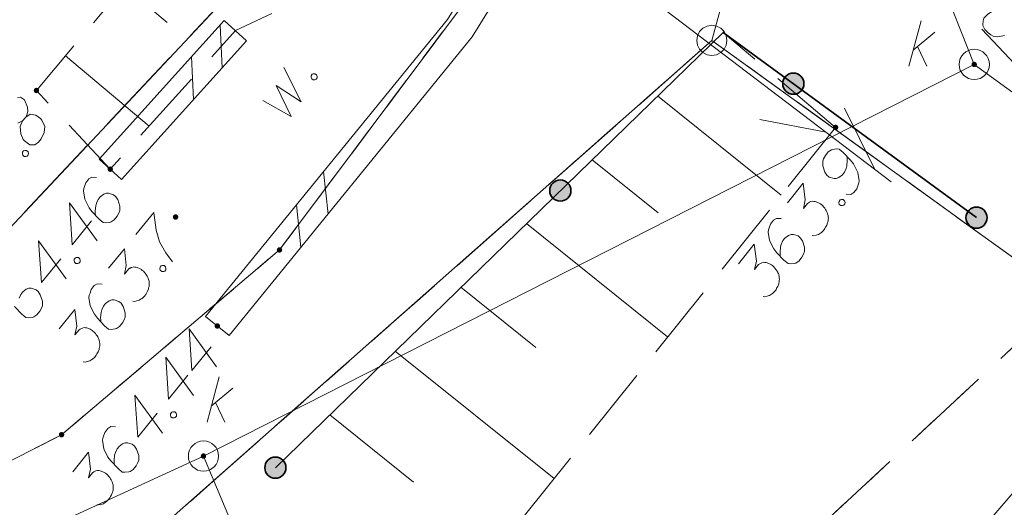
# Model space of a CAD drawing. Header units: metres. Extents: x 5555129 to 5555568, y 5636170 to 5636517.
# Tile 50 of 162: x 5555337.32 to 5555353.6, y 5636231.55 to 5636239.6. Entities that reach past the tile are written whole.
import ezdxf

# ---------------------------------------------------------------- set-up
doc = ezdxf.new("R2010")
doc.units = ezdxf.units.M
doc.header["$MEASUREMENT"] = 0
for name, pattern in [('L_0_05', [1.75, 1.25, -0.5]), ('L_0_06', [2, 1.5, -0.5]), ('PRZER1-1', [2, 1, -1]), ('PRZER3-1', [4, 3, -1])]:
    doc.linetypes.add(name, pattern=pattern)
for name, color, linetype, lineweight in [('#digitalizacja', 7, 'Continuous', 18), ('#skartowane', 7, 'Continuous', 18), ('#zakres', 7, 'Continuous', 18)]:
    doc.layers.add(name, color=color, linetype=linetype, lineweight=lineweight)
for name, color, linetype, lineweight, true_color in [('GEPPGD', 7, 'Continuous', 18, 0x008000), ('GESDZI', 7, 'Continuous', 18, 0x0a0909), ('GESKKL', 7, 'PRZER3-1', 18, 0x008000), ('GESUZY', 7, 'PRZER1-1', 18, 0x008000)]:
    doc.layers.add(name, color=color, linetype=linetype, lineweight=lineweight, true_color=true_color)

# ---------------------------------------------------------------- blocks, each defined once
blk = doc.blocks.new('EPPGS')
at = {"color": 0, "flags": 128}
blk.add_lwpolyline([(0.5, 0), (0.475528, -0.154508), (0.404508, -0.293893), (0.293893, -0.404508), (0.154508, -0.475528), (0, -0.5), (-0.154508, -0.475528), (-0.293893, -0.404508), (-0.404508, -0.293893), (-0.475528, -0.154508), (-0.5, 0), (-0.475528, 0.154508), (-0.404508, 0.293893), (-0.293893, 0.404508), (-0.154508, 0.475528), (0, 0.5), (0.154508, 0.475528), (0.293893, 0.404508), (0.404508, 0.293893), (0.475528, 0.154508), (0.5, 0)], close=True, dxfattribs=at)
blk = doc.blocks.new('EPPGN')
blk.add_hatch(color=0).paths.add_polyline_path([(0, -0.09), (-0.027812, -0.085595), (-0.052901, -0.072812), (-0.072812, -0.052901), (-0.085595, -0.027812), (-0.09, 0), (-0.085595, 0.027812), (-0.072812, 0.052901), (-0.052901, 0.072812), (-0.027812, 0.085595), (0, 0.09), (0.027812, 0.085595), (0.052901, 0.072812), (0.072812, 0.052901), (0.085595, 0.027812), (0.09, 0), (0.085595, -0.027812), (0.072812, -0.052901), (0.052901, -0.072812), (0.027812, -0.085595)])
blk = doc.blocks.new('*U1617')
at = {"layer": '#digitalizacja', "color": 36, "linetype": 'ByBlock', "lineweight": 18, "true_color": 0x7d3300}
for p, q in [((5555352.023, 5636238.831), (5555352.224, 5636239.581)), ((5555352.094, 5636239.097), (5555352.448, 5636239.392)), ((5555352.165, 5636239.156), (5555352.318, 5636238.831))]:
    blk.add_line(p, q, dxfattribs=at)
blk = doc.blocks.new('*U1618')
at = {"layer": '#digitalizacja', "color": 36, "linetype": 'ByBlock', "lineweight": 18, "true_color": 0x7d3300}
for p, q in [((5555340.42, 5636232.951), (5555340.62, 5636233.701)), ((5555340.491, 5636233.217), (5555340.845, 5636233.512)), ((5555340.561, 5636233.276), (5555340.715, 5636232.951))]:
    blk.add_line(p, q, dxfattribs=at)

msp = doc.modelspace()

# ---------------------------------------------------------------- hatches: boundary and pattern name
at = {"layer": '#digitalizacja', "linetype": 'Continuous', "lineweight": 18}
h = msp.add_hatch(color=7, dxfattribs=at)
edge = h.paths.add_edge_path()
edge.add_arc((5555353.102, 5636238.86), 0.045, 0, 360)
h = msp.add_hatch(color=7, dxfattribs=at)
edge = h.paths.add_edge_path()
edge.add_arc((5555340.361, 5636232.392), 0.045, 0, 360)
at = {"layer": '#skartowane', "linetype": 'Continuous', "lineweight": 35}
h = msp.add_hatch(color=7, dxfattribs=at)
edge = h.paths.add_edge_path()
edge.add_arc((5555350.112, 5636238.542), 0.175, 0, 360)
at = {"layer": '#skartowane', "linetype": 'Continuous', "lineweight": 18}
h = msp.add_hatch(color=7, dxfattribs=at)
edge = h.paths.add_edge_path()
edge.add_arc((5555337.6, 5636238.43), 0.045, 0, 360)
h = msp.add_hatch(color=7, dxfattribs=at)
edge = h.paths.add_edge_path()
edge.add_arc((5555350.81, 5636237.82), 0.045, 0, 360)
h = msp.add_hatch(color=7, dxfattribs=at)
edge = h.paths.add_edge_path()
edge.add_arc((5555338.82, 5636237.13), 0.045, 0, 360)
at = {"layer": '#skartowane', "linetype": 'Continuous', "lineweight": 35}
h = msp.add_hatch(color=7, dxfattribs=at)
edge = h.paths.add_edge_path()
edge.add_arc((5555346.26, 5636236.777), 0.175, 0, 360)
h = msp.add_hatch(color=7, dxfattribs=at)
edge = h.paths.add_edge_path()
edge.add_arc((5555353.14, 5636236.33), 0.175, 0, 360)
at = {"layer": '#skartowane', "linetype": 'Continuous', "lineweight": 18}
h = msp.add_hatch(color=7, dxfattribs=at)
edge = h.paths.add_edge_path()
edge.add_arc((5555339.9, 5636236.34), 0.045, 0, 360)
h = msp.add_hatch(color=7, dxfattribs=at)
edge = h.paths.add_edge_path()
edge.add_arc((5555340.59, 5636234.54), 0.045, 0, 360)
at = {"layer": '#skartowane', "linetype": 'Continuous', "lineweight": 35}
h = msp.add_hatch(color=7, dxfattribs=at)
edge = h.paths.add_edge_path()
edge.add_arc((5555341.55, 5636232.2), 0.175, 0, 360)

# ---------------------------------------------------------------- linework, layer by layer
at = {"layer": '#digitalizacja', "color": 36, "linetype": 'Continuous', "lineweight": 18, "true_color": 0x7d3300}
msp.add_line((5555353.102, 5636238.86), (5555366.395, 5636229.214), dxfattribs=at)
at = {"layer": '#digitalizacja', "color": 36, "linetype": 'Continuous', "lineweight": 18, "true_color": 0x7d3300, "flags": 128}
msp.add_lwpolyline([(5555318.025, 5636284.627), (5555345.611, 5636257.758), (5555353.102, 5636238.86), (5555340.361, 5636232.392), (5555326.812, 5636226.171)], dxfattribs=at)
at = {"layer": '#digitalizacja', "color": 7, "linetype": 'Continuous', "lineweight": 18, "flags": 128}
msp.add_lwpolyline([(5555344.783, 5636230.107), (5555341.323, 5636230.107), (5555340.361, 5636232.392)], dxfattribs=at)
at = {"layer": '#digitalizacja', "color": 36, "linetype": 'Continuous', "lineweight": 18, "true_color": 0x7d3300}
for centre in [(5555353.102, 5636238.86), (5555340.361, 5636232.392)]:
    msp.add_circle(centre, 0.25, dxfattribs=at)
at = {"layer": '#skartowane', "color": 30, "linetype": 'Continuous', "lineweight": 18}
for p, q in [((5555347.75, 5636239.95), (5555351.729, 5636236.923)), ((5555347.75, 5636239.95), (5555351.729, 5636236.923)), ((5555351.451, 5636237.135), (5555350.958, 5636238.138)), ((5555351.451, 5636237.135), (5555350.958, 5636238.138)), ((5555350.655, 5636237.74), (5555349.556, 5636237.948)), ((5555350.655, 5636237.74), (5555349.556, 5636237.948))]:
    msp.add_line(p, q, dxfattribs=at)
at = {"layer": '#skartowane', "color": 7, "linetype": 'Continuous', "lineweight": 18}
for p, q in [((5555340.705, 5636239.588), (5555338.635, 5636237.298)), ((5555341.075, 5636239.252), (5555340.705, 5636239.588)), ((5555340.671, 5636238.805), (5555340.635, 5636239.511)), ((5555341.075, 5636239.252), (5555339.005, 5636236.962)), ((5555340.197, 5636238.28), (5555340.161, 5636238.986)), ((5555347.868, 5636238.339), (5555349.912, 5636236.7)), ((5555339.005, 5636236.962), (5555338.635, 5636237.298)), ((5555346.784, 5636237.286), (5555347.879, 5636236.408)), ((5555342.42, 5636236.389), (5555342.348, 5636237.092)), ((5555341.973, 5636235.841), (5555341.901, 5636236.544)), ((5555345.7, 5636236.232), (5555348.034, 5636234.36)), ((5555344.616, 5636235.179), (5555345.856, 5636234.185)), ((5555340.784, 5636234.382), (5555340.396, 5636234.698)), ((5555343.532, 5636234.126), (5555346.157, 5636232.02)), ((5555342.448, 5636233.072), (5555343.833, 5636231.961))]:
    msp.add_line(p, q, dxfattribs=at)
at = {"layer": '#skartowane', "color": 7, "linetype": 'L_0_05', "lineweight": 18}
for q in [(5555348.95, 5636239.39), (5555345.239, 5636230.875)]:
    msp.add_line((5555350.81, 5636237.82), q, dxfattribs=at)
at = {"layer": '#skartowane', "color": 7, "linetype": 'L_0_05', "lineweight": 18, "flags": 128}
msp.add_lwpolyline([(5555346.78, 5636246.49), (5555342.57, 5636240.21), (5555340.89, 5636239.42), (5555338.82, 5636237.13), (5555337.6, 5636238.43), (5555340.31, 5636241.65), (5555342.81, 5636245.29), (5555344.05, 5636245.95), (5555345.73, 5636247.93), (5555346.78, 5636246.49)], close=True, dxfattribs=at)
at = {"layer": '#skartowane', "color": 7, "linetype": 'L_0_06', "lineweight": 18, "flags": 128}
msp.add_lwpolyline([(5555349.42, 5636248), (5555356.98, 5636240.77), (5555354.18, 5636238.43), (5555348.3, 5636244.7), (5555349.42, 5636248)], close=True, dxfattribs=at)
at = {"layer": '#skartowane', "color": 7, "linetype": 'Continuous', "lineweight": 18, "flags": 128}
for points in [[(5555345.357, 5636241.161), (5555344.396, 5636239.605), (5555340.396, 5636234.698)], [(5555345.783, 5636240.899), (5555344.804, 5636239.315), (5555340.784, 5636234.382)], [(5555339.049, 5636240.151), (5555339.759, 5636239.553)], [(5555353.679, 5636239.873), (5555353.532, 5636239.823), (5555353.464, 5636239.784), (5555353.322, 5636239.684), (5555353.258, 5636239.623), (5555353.248, 5636239.582), (5555353.246, 5636239.515), (5555353.25, 5636239.494), (5555353.277, 5636239.439), (5555353.33, 5636239.383), (5555353.379, 5636239.348), (5555353.415, 5636239.326), (5555353.49, 5636239.315), (5555353.6, 5636239.336)], [(5555338.083, 5636239.004), (5555339.464, 5636237.842)], [(5555341.34, 5636238.263), (5555341.813, 5636238.003), (5555341.563, 5636238.511), (5555341.974, 5636238.243), (5555341.692, 5636238.809)], [(5555342.14, 5636238.672), (5555342.157, 5636238.697), (5555342.176, 5636238.705), (5555342.206, 5636238.706), (5555342.231, 5636238.69), (5555342.24, 5636238.662), (5555342.24, 5636238.641), (5555342.224, 5636238.616), (5555342.204, 5636238.608), (5555342.175, 5636238.607), (5555342.15, 5636238.623), (5555342.14, 5636238.651), (5555342.14, 5636238.672)], [(5555337.371, 5636237.926), (5555337.424, 5636237.99), (5555337.434, 5636238.012), (5555337.456, 5636238.085), (5555337.453, 5636238.156), (5555337.403, 5636238.273), (5555337.335, 5636238.321), (5555337.286, 5636238.307)], [(5555337.295, 5636237.888), (5555337.371, 5636237.926), (5555337.33, 5636237.837), (5555337.343, 5636237.713), (5555337.382, 5636237.62), (5555337.401, 5636237.597), (5555337.491, 5636237.531), (5555337.571, 5636237.535), (5555337.634, 5636237.575), (5555337.679, 5636237.629), (5555337.727, 5636237.735), (5555337.738, 5636237.833), (5555337.689, 5636237.941), (5555337.665, 5636237.968), (5555337.588, 5636238.023), (5555337.494, 5636238.039), (5555337.424, 5636237.99)], [(5555337.369, 5636237.409), (5555337.388, 5636237.432), (5555337.408, 5636237.438), (5555337.438, 5636237.437), (5555337.461, 5636237.418), (5555337.468, 5636237.39), (5555337.466, 5636237.369), (5555337.447, 5636237.346), (5555337.427, 5636237.339), (5555337.397, 5636237.341), (5555337.374, 5636237.359), (5555337.367, 5636237.388), (5555337.369, 5636237.409)], [(5555350.984, 5636236.717), (5555351.064, 5636236.713), (5555351.112, 5636236.743), (5555351.163, 5636236.808), (5555351.182, 5636236.869), (5555351.195, 5636236.904), (5555351.199, 5636236.938), (5555351.176, 5636237.078), (5555351.106, 5636237.217), (5555351.057, 5636237.279), (5555350.938, 5636237.405), (5555350.869, 5636237.46), (5555350.827, 5636237.464), (5555350.76, 5636237.457), (5555350.74, 5636237.45), (5555350.689, 5636237.415), (5555350.641, 5636237.355), (5555350.613, 5636237.302), (5555350.597, 5636237.262), (5555350.597, 5636237.187), (5555350.633, 5636237.082), (5555350.668, 5636237.031), (5555350.705, 5636237.001), (5555350.784, 5636236.976), (5555350.821, 5636236.976), (5555350.866, 5636236.994), (5555350.924, 5636237.038), (5555350.957, 5636237.079), (5555350.984, 5636237.141), (5555350.996, 5636237.184), (5555351.003, 5636237.269), (5555351.003, 5636237.315), (5555351, 5636237.34)], [(5555338.595, 5636236.994), (5555338.515, 5636236.999), (5555338.468, 5636236.969), (5555338.416, 5636236.904), (5555338.397, 5636236.844), (5555338.383, 5636236.809), (5555338.379, 5636236.775), (5555338.401, 5636236.634), (5555338.47, 5636236.494), (5555338.518, 5636236.432), (5555338.636, 5636236.306), (5555338.705, 5636236.25), (5555338.747, 5636236.246), (5555338.814, 5636236.252), (5555338.834, 5636236.259), (5555338.885, 5636236.293), (5555338.934, 5636236.353), (5555338.962, 5636236.406), (5555338.979, 5636236.446), (5555338.979, 5636236.521), (5555338.944, 5636236.627), (5555338.909, 5636236.678), (5555338.872, 5636236.708), (5555338.794, 5636236.733), (5555338.756, 5636236.734), (5555338.712, 5636236.716), (5555338.653, 5636236.673), (5555338.62, 5636236.631), (5555338.593, 5636236.57), (5555338.58, 5636236.527), (5555338.572, 5636236.442), (5555338.573, 5636236.396), (5555338.575, 5636236.371)], [(5555350.017, 5636236.577), (5555350.275, 5636236.899), (5555350.31, 5636236.622), (5555350.279, 5636236.48), (5555350.346, 5636236.563), (5555350.365, 5636236.577), (5555350.377, 5636236.583), (5555350.389, 5636236.589), (5555350.401, 5636236.594), (5555350.43, 5636236.601), (5555350.451, 5636236.599), (5555350.472, 5636236.598), (5555350.49, 5636236.591), (5555350.529, 5636236.575), (5555350.561, 5636236.557), (5555350.574, 5636236.546), (5555350.593, 5636236.531), (5555350.617, 5636236.504), (5555350.632, 5636236.485), (5555350.646, 5636236.466), (5555350.656, 5636236.45), (5555350.662, 5636236.438), (5555350.667, 5636236.426), (5555350.673, 5636236.414), (5555350.679, 5636236.394), (5555350.687, 5636236.365), (5555350.689, 5636236.34), (5555350.691, 5636236.323), (5555350.689, 5636236.302), (5555350.688, 5636236.281), (5555350.682, 5636236.255), (5555350.679, 5636236.242), (5555350.663, 5636236.203), (5555350.645, 5636236.171), (5555350.635, 5636236.149), (5555350.609, 5636236.117), (5555350.575, 5636236.084), (5555350.559, 5636236.074), (5555350.543, 5636236.064), (5555350.528, 5636236.053), (5555350.507, 5636236.047), (5555350.487, 5636236.041), (5555350.45, 5636236.032), (5555350.421, 5636236.033)], [(5555338.513, 5636236.276), (5555338.192, 5636235.883), (5555338.147, 5636236.575), (5555338.602, 5636235.945)], [(5555350.867, 5636236.599), (5555350.885, 5636236.622), (5555350.906, 5636236.628), (5555350.935, 5636236.627), (5555350.958, 5636236.609), (5555350.966, 5636236.58), (5555350.964, 5636236.559), (5555350.945, 5636236.536), (5555350.925, 5636236.53), (5555350.895, 5636236.531), (5555350.872, 5636236.549), (5555350.865, 5636236.578), (5555350.867, 5636236.599)], [(5555339.244, 5636236.049), (5555339.542, 5636236.415), (5555339.546, 5636236.373), (5555339.58, 5636236.125), (5555339.633, 5636235.929), (5555339.74, 5636235.751), (5555339.847, 5636235.602)], [(5555349.911, 5636236.313), (5555349.831, 5636236.317), (5555349.784, 5636236.287), (5555349.732, 5636236.222), (5555349.714, 5636236.162), (5555349.701, 5636236.127), (5555349.696, 5636236.092), (5555349.72, 5636235.952), (5555349.79, 5636235.813), (5555349.838, 5636235.751), (5555349.957, 5636235.625), (5555350.026, 5636235.57), (5555350.069, 5636235.566), (5555350.135, 5636235.574), (5555350.155, 5636235.58), (5555350.206, 5636235.615), (5555350.254, 5636235.675), (5555350.282, 5636235.728), (5555350.299, 5636235.768), (5555350.299, 5636235.844), (5555350.262, 5636235.949), (5555350.227, 5636235.999), (5555350.19, 5636236.029), (5555350.112, 5636236.054), (5555350.074, 5636236.054), (5555350.03, 5636236.037), (5555349.972, 5636235.992), (5555349.938, 5636235.951), (5555349.911, 5636235.889), (5555349.899, 5636235.846), (5555349.892, 5636235.761), (5555349.893, 5636235.715), (5555349.895, 5636235.69)], [(5555338.002, 5636235.649), (5555337.681, 5636235.256), (5555337.636, 5636235.948), (5555338.091, 5636235.318)], [(5555349.207, 5636235.568), (5555349.466, 5636235.891), (5555349.501, 5636235.613), (5555349.47, 5636235.471), (5555349.537, 5636235.554), (5555349.556, 5636235.569), (5555349.568, 5636235.574), (5555349.58, 5636235.58), (5555349.592, 5636235.585), (5555349.621, 5636235.593), (5555349.642, 5636235.591), (5555349.663, 5636235.589), (5555349.681, 5636235.582), (5555349.72, 5636235.566), (5555349.751, 5636235.548), (5555349.765, 5636235.537), (5555349.784, 5636235.522), (5555349.808, 5636235.496), (5555349.822, 5636235.476), (5555349.837, 5636235.457), (5555349.847, 5636235.441), (5555349.853, 5636235.429), (5555349.858, 5636235.417), (5555349.864, 5636235.405), (5555349.87, 5636235.385), (5555349.878, 5636235.356), (5555349.88, 5636235.331), (5555349.882, 5636235.315), (5555349.88, 5636235.293), (5555349.878, 5636235.272), (5555349.873, 5636235.247), (5555349.87, 5636235.234), (5555349.853, 5636235.194), (5555349.836, 5636235.163), (5555349.826, 5636235.14), (5555349.8, 5636235.108), (5555349.766, 5636235.075), (5555349.75, 5636235.065), (5555349.734, 5636235.055), (5555349.719, 5636235.045), (5555349.698, 5636235.038), (5555349.678, 5636235.032), (5555349.641, 5636235.024), (5555349.612, 5636235.025)], [(5555338.792, 5636235.495), (5555339.053, 5636235.815), (5555339.086, 5636235.537), (5555339.054, 5636235.396), (5555339.121, 5636235.478), (5555339.141, 5636235.493), (5555339.153, 5636235.498), (5555339.165, 5636235.504), (5555339.177, 5636235.509), (5555339.205, 5636235.516), (5555339.227, 5636235.514), (5555339.248, 5636235.512), (5555339.265, 5636235.505), (5555339.305, 5636235.488), (5555339.336, 5636235.471), (5555339.35, 5636235.459), (5555339.368, 5636235.444), (5555339.392, 5636235.418), (5555339.406, 5636235.398), (5555339.421, 5636235.379), (5555339.431, 5636235.363), (5555339.436, 5636235.351), (5555339.442, 5636235.339), (5555339.447, 5636235.327), (5555339.454, 5636235.306), (5555339.461, 5636235.278), (5555339.463, 5636235.253), (5555339.465, 5636235.236), (5555339.463, 5636235.215), (5555339.461, 5636235.194), (5555339.455, 5636235.168), (5555339.452, 5636235.155), (5555339.435, 5636235.116), (5555339.417, 5636235.084), (5555339.407, 5636235.062), (5555339.381, 5636235.03), (5555339.346, 5636234.997), (5555339.331, 5636234.987), (5555339.315, 5636234.977), (5555339.299, 5636234.967), (5555339.279, 5636234.961), (5555339.258, 5636234.955), (5555339.222, 5636234.947), (5555339.192, 5636234.948)], [(5555338.225, 5636235.643), (5555338.244, 5636235.666), (5555338.264, 5636235.672), (5555338.294, 5636235.671), (5555338.317, 5636235.652), (5555338.324, 5636235.623), (5555338.322, 5636235.602), (5555338.303, 5636235.579), (5555338.283, 5636235.573), (5555338.253, 5636235.574), (5555338.23, 5636235.593), (5555338.223, 5636235.622), (5555338.225, 5636235.643)], [(5555339.643, 5636235.51), (5555339.661, 5636235.533), (5555339.682, 5636235.539), (5555339.711, 5636235.538), (5555339.734, 5636235.52), (5555339.741, 5636235.491), (5555339.739, 5636235.47), (5555339.72, 5636235.447), (5555339.7, 5636235.441), (5555339.671, 5636235.442), (5555339.648, 5636235.46), (5555339.641, 5636235.489), (5555339.643, 5636235.51)], [(5555338.685, 5636235.232), (5555338.604, 5636235.237), (5555338.557, 5636235.207), (5555338.505, 5636235.143), (5555338.486, 5636235.082), (5555338.473, 5636235.047), (5555338.468, 5636235.013), (5555338.49, 5636234.872), (5555338.559, 5636234.733), (5555338.608, 5636234.67), (5555338.725, 5636234.544), (5555338.794, 5636234.488), (5555338.836, 5636234.484), (5555338.903, 5636234.491), (5555338.923, 5636234.497), (5555338.974, 5636234.531), (5555339.023, 5636234.591), (5555339.051, 5636234.644), (5555339.068, 5636234.684), (5555339.069, 5636234.759), (5555339.033, 5636234.865), (5555338.998, 5636234.916), (5555338.961, 5636234.946), (5555338.883, 5636234.971), (5555338.846, 5636234.972), (5555338.801, 5636234.954), (5555338.743, 5636234.911), (5555338.709, 5636234.87), (5555338.682, 5636234.808), (5555338.669, 5636234.765), (5555338.661, 5636234.68), (5555338.662, 5636234.634), (5555338.664, 5636234.609)], [(5555337.239, 5636234.862), (5555337.357, 5636234.736), (5555337.425, 5636234.68), (5555337.468, 5636234.676), (5555337.534, 5636234.683), (5555337.555, 5636234.689), (5555337.606, 5636234.723), (5555337.654, 5636234.783), (5555337.682, 5636234.836), (5555337.699, 5636234.876), (5555337.7, 5636234.951), (5555337.664, 5636235.057), (5555337.629, 5636235.108), (5555337.593, 5636235.138), (5555337.515, 5636235.163), (5555337.477, 5636235.164), (5555337.432, 5636235.146), (5555337.374, 5636235.103), (5555337.34, 5636235.062), (5555337.313, 5636235)], [(5555337.975, 5636234.493), (5555338.236, 5636234.813), (5555338.269, 5636234.535), (5555338.237, 5636234.393), (5555338.304, 5636234.476), (5555338.324, 5636234.49), (5555338.336, 5636234.496), (5555338.348, 5636234.501), (5555338.36, 5636234.507), (5555338.388, 5636234.514), (5555338.41, 5636234.512), (5555338.431, 5636234.51), (5555338.448, 5636234.503), (5555338.488, 5636234.486), (5555338.519, 5636234.468), (5555338.533, 5636234.457), (5555338.551, 5636234.442), (5555338.575, 5636234.415), (5555338.589, 5636234.396), (5555338.604, 5636234.376), (5555338.614, 5636234.36), (5555338.619, 5636234.348), (5555338.625, 5636234.336), (5555338.63, 5636234.324), (5555338.637, 5636234.304), (5555338.644, 5636234.275), (5555338.646, 5636234.25), (5555338.648, 5636234.234), (5555338.646, 5636234.212), (5555338.644, 5636234.191), (5555338.638, 5636234.166), (5555338.635, 5636234.153), (5555338.618, 5636234.113), (5555338.6, 5636234.082), (5555338.59, 5636234.06), (5555338.564, 5636234.028), (5555338.529, 5636233.995), (5555338.514, 5636233.985), (5555338.498, 5636233.975), (5555338.482, 5636233.965), (5555338.462, 5636233.959), (5555338.441, 5636233.952), (5555338.405, 5636233.944), (5555338.375, 5636233.946)], [(5555340.49, 5636234.197), (5555340.169, 5636233.803), (5555340.124, 5636234.496), (5555340.578, 5636233.866)], [(5555340.105, 5636233.726), (5555339.785, 5636233.332), (5555339.739, 5636234.024), (5555340.194, 5636233.395)], [(5555339.594, 5636233.099), (5555339.274, 5636232.705), (5555339.228, 5636233.397), (5555339.683, 5636232.768)], [(5555339.818, 5636233.092), (5555339.836, 5636233.115), (5555339.857, 5636233.121), (5555339.886, 5636233.12), (5555339.909, 5636233.101), (5555339.916, 5636233.073), (5555339.914, 5636233.051), (5555339.895, 5636233.029), (5555339.875, 5636233.022), (5555339.846, 5636233.023), (5555339.823, 5636233.042), (5555339.815, 5636233.071), (5555339.818, 5636233.092)], [(5555338.908, 5636232.873), (5555338.828, 5636232.878), (5555338.781, 5636232.848), (5555338.728, 5636232.784), (5555338.709, 5636232.723), (5555338.696, 5636232.688), (5555338.691, 5636232.654), (5555338.714, 5636232.514), (5555338.783, 5636232.374), (5555338.831, 5636232.312), (5555338.949, 5636232.185), (5555339.017, 5636232.129), (5555339.06, 5636232.125), (5555339.126, 5636232.132), (5555339.147, 5636232.138), (5555339.198, 5636232.173), (5555339.246, 5636232.232), (5555339.274, 5636232.285), (5555339.291, 5636232.325), (5555339.292, 5636232.401), (5555339.256, 5636232.506), (5555339.222, 5636232.557), (5555339.185, 5636232.587), (5555339.107, 5636232.613), (5555339.069, 5636232.613), (5555339.025, 5636232.596), (5555338.966, 5636232.552), (5555338.932, 5636232.511), (5555338.905, 5636232.449), (5555338.893, 5636232.406), (5555338.885, 5636232.321), (5555338.885, 5636232.275), (5555338.888, 5636232.25)], [(5555338.199, 5636232.134), (5555338.46, 5636232.454), (5555338.492, 5636232.176), (5555338.461, 5636232.035), (5555338.528, 5636232.117), (5555338.547, 5636232.132), (5555338.559, 5636232.137), (5555338.571, 5636232.142), (5555338.583, 5636232.148), (5555338.612, 5636232.155), (5555338.633, 5636232.153), (5555338.654, 5636232.151), (5555338.672, 5636232.144), (5555338.711, 5636232.127), (5555338.742, 5636232.109), (5555338.756, 5636232.098), (5555338.775, 5636232.083), (5555338.798, 5636232.056), (5555338.813, 5636232.037), (5555338.827, 5636232.017), (5555338.837, 5636232.002), (5555338.843, 5636231.99), (5555338.848, 5636231.978), (5555338.854, 5636231.966), (5555338.86, 5636231.945), (5555338.867, 5636231.916), (5555338.87, 5636231.892), (5555338.871, 5636231.875), (5555338.869, 5636231.854), (5555338.867, 5636231.833), (5555338.861, 5636231.807), (5555338.859, 5636231.794), (5555338.842, 5636231.754), (5555338.824, 5636231.723), (5555338.813, 5636231.701), (5555338.787, 5636231.669), (5555338.753, 5636231.636), (5555338.737, 5636231.626), (5555338.721, 5636231.616), (5555338.706, 5636231.606), (5555338.685, 5636231.6), (5555338.665, 5636231.594), (5555338.628, 5636231.586), (5555338.598, 5636231.587)]]:
    msp.add_lwpolyline(points, dxfattribs=at)
at = {"layer": '#skartowane', "color": 7, "linetype": 'Continuous', "lineweight": 35, "flags": 128}
msp.add_lwpolyline([(5555353.14, 5636236.33), (5555348.95, 5636239.39), (5555341.55, 5636232.2)], dxfattribs=at)
at = {"layer": '#skartowane', "color": 7, "linetype": 'Continuous', "lineweight": 35}
for centre in [(5555350.112, 5636238.542), (5555346.26, 5636236.777), (5555353.14, 5636236.33), (5555341.55, 5636232.2)]:
    msp.add_circle(centre, 0.175, dxfattribs=at)
at = {"layer": '#zakres', "color": 134, "linetype": 'Continuous', "lineweight": 18}
msp.add_line((5555346.121, 5636222.926), (5555377.382, 5636259.271), dxfattribs=at)
at = {"layer": 'GESDZI', "color": 96, "linetype": 'Continuous', "lineweight": 18, "flags": 128}
for points in [[(5555286.067, 5636191.382), (5555290.474, 5636196.617), (5555298.924, 5636211.274), (5555300.802, 5636216.239), (5555306.629, 5636221.293), (5555314.027, 5636226.763), (5555322.941, 5636229.367), (5555332.099, 5636232.226), (5555336.038, 5636234.966), (5555341.244, 5636240.506), (5555345.595, 5636246.667), (5555346.919, 5636250.929), (5555350.511, 5636266.746), (5555356.45, 5636289.299), (5555358.339, 5636293.784), (5555360.401, 5636298.993), (5555368.852, 5636315.791), (5555371.456, 5636320.171)], [(5555363.383, 5636296.607), (5555358.496, 5636286.926), (5555355.108, 5636274.55), (5555351.304, 5636258.606), (5555348.008, 5636245.775), (5555345.487, 5636240.964), (5555341.618, 5636235.796), (5555338.015, 5636232.745), (5555331.448, 5636229.391), (5555313.564, 5636221.951), (5555308.316, 5636215.886), (5555301.249, 5636210.182), (5555301.149, 5636206.684), (5555298.143, 5636200.176), (5555294.339, 5636194.538), (5555291.065, 5636191.382)], [(5555301.249, 5636210.182), (5555308.316, 5636215.886), (5555313.564, 5636221.951), (5555331.448, 5636229.391), (5555338.015, 5636232.745), (5555341.618, 5636235.796), (5555345.487, 5636240.964), (5555348.008, 5636245.775), (5555351.304, 5636258.606), (5555355.108, 5636274.55), (5555358.496, 5636286.926), (5555363.383, 5636296.607)], [(5555365.522, 5636294.018), (5555364.45, 5636292.072), (5555357.85, 5636271.745), (5555350.621, 5636246.071), (5555348.765, 5636239.257), (5555338.556, 5636230.241), (5555314.596, 5636219.774), (5555303.539, 5636208.058), (5555301.249, 5636210.182)], [(5555374.338, 5636220.839), (5555348.765, 5636239.257), (5555350.621, 5636246.071), (5555353.692, 5636243.241), (5555364.131, 5636233.223), (5555373.265, 5636226.491), (5555378.501, 5636226.067)], [(5555303.539, 5636208.058), (5555314.596, 5636219.774), (5555338.556, 5636230.241), (5555348.765, 5636239.257), (5555374.338, 5636220.839)]]:
    msp.add_lwpolyline(points, dxfattribs=at)
msp.add_lwpolyline([(5555280.777, 5636227.568), (5555285.05, 5636232.31), (5555289.79, 5636240.47), (5555302.66, 5636268.89), (5555307.64, 5636279.94), (5555313.36, 5636286.16), (5555323.464, 5636270.143), (5555330.681, 5636262.484), (5555338.272, 5636254.204), (5555345.595, 5636246.667), (5555341.244, 5636240.506), (5555336.038, 5636234.966), (5555332.099, 5636232.226), (5555322.941, 5636229.367), (5555314.027, 5636226.763), (5555306.629, 5636221.293), (5555300.802, 5636216.239), (5555298.924, 5636211.274), (5555285.045, 5636223.354), (5555280.777, 5636227.568)], close=True, dxfattribs=at)
at = {"layer": 'GESKKL', "color": 96, "linetype": 'PRZER3-1', "lineweight": 18, "ltscale": 0.5, "true_color": 0x008000}
msp.add_lwpolyline([(5555345.595, 5636246.667), (5555338.272, 5636254.204), (5555330.681, 5636262.484), (5555323.464, 5636270.143), (5555308.747, 5636234.156), (5555289.79, 5636240.47), (5555285.05, 5636232.31), (5555280.777, 5636227.568), (5555285.045, 5636223.354), (5555298.924, 5636211.274), (5555300.802, 5636216.239), (5555306.629, 5636221.293), (5555314.027, 5636226.763), (5555322.941, 5636229.367), (5555332.099, 5636232.226), (5555336.038, 5636234.966), (5555341.244, 5636240.506), (5555345.595, 5636246.667)], close=True, dxfattribs=at)
for points in [[(5555318.702, 5636209.639), (5555309.761, 5636203.5), (5555303.539, 5636208.058), (5555314.596, 5636219.774), (5555338.556, 5636230.241), (5555348.765, 5636239.257)], [(5555348.765, 5636239.257), (5555354.638, 5636235.026), (5555348.217, 5636229.06), (5555337.435, 5636222.793), (5555323.741, 5636213.099), (5555321.634, 5636211.652)], [(5555374.338, 5636220.839), (5555354.638, 5636235.026), (5555348.217, 5636229.06), (5555337.435, 5636222.793)]]:
    msp.add_lwpolyline(points, dxfattribs=at)
at = {"layer": 'GESUZY', "color": 96, "linetype": 'PRZER1-1', "lineweight": 18, "ltscale": 0.5, "true_color": 0x008000}
for points in [[(5555286.067, 5636191.382), (5555290.474, 5636196.617), (5555298.924, 5636211.274), (5555300.802, 5636216.239), (5555306.629, 5636221.293), (5555314.027, 5636226.763), (5555322.941, 5636229.367), (5555332.099, 5636232.226), (5555336.038, 5636234.966), (5555341.244, 5636240.506), (5555345.595, 5636246.667), (5555346.919, 5636250.929), (5555350.511, 5636266.746), (5555356.45, 5636289.299), (5555358.339, 5636293.784), (5555360.401, 5636298.993), (5555368.852, 5636315.791), (5555371.456, 5636320.171)], [(5555363.383, 5636296.607), (5555358.496, 5636286.926), (5555355.108, 5636274.55), (5555351.304, 5636258.606), (5555348.008, 5636245.775), (5555345.487, 5636240.964), (5555341.618, 5636235.796), (5555338.015, 5636232.745), (5555331.448, 5636229.391), (5555313.564, 5636221.951), (5555308.316, 5636215.886), (5555301.249, 5636210.182), (5555301.149, 5636206.684), (5555298.143, 5636200.176), (5555294.339, 5636194.538), (5555291.065, 5636191.382)], [(5555365.522, 5636294.018), (5555364.45, 5636292.072), (5555357.85, 5636271.745), (5555350.621, 5636246.071), (5555348.765, 5636239.257), (5555338.556, 5636230.241), (5555314.596, 5636219.774), (5555303.539, 5636208.058), (5555301.249, 5636210.182), (5555308.316, 5636215.886), (5555313.564, 5636221.951), (5555331.448, 5636229.391), (5555338.015, 5636232.745), (5555341.618, 5636235.796), (5555345.487, 5636240.964)], [(5555308.747, 5636234.156), (5555289.79, 5636240.47), (5555285.05, 5636232.31), (5555280.777, 5636227.568), (5555285.045, 5636223.354), (5555298.924, 5636211.274), (5555300.802, 5636216.239), (5555306.629, 5636221.293), (5555314.027, 5636226.763), (5555322.941, 5636229.367), (5555332.099, 5636232.226), (5555336.038, 5636234.966), (5555341.244, 5636240.506), (5555345.595, 5636246.667), (5555338.272, 5636254.204), (5555330.681, 5636262.484), (5555323.464, 5636270.143)], [(5555374.338, 5636220.839), (5555354.638, 5636235.026), (5555348.765, 5636239.257), (5555350.621, 5636246.071), (5555353.692, 5636243.241), (5555364.131, 5636233.223), (5555371.637, 5636227.691), (5555373.265, 5636226.491), (5555378.501, 5636226.067)], [(5555318.702, 5636209.639), (5555309.761, 5636203.5), (5555303.539, 5636208.058), (5555314.596, 5636219.774), (5555338.556, 5636230.241), (5555348.765, 5636239.257)], [(5555348.765, 5636239.257), (5555354.638, 5636235.026), (5555348.217, 5636229.06), (5555337.435, 5636222.793), (5555323.741, 5636213.099), (5555321.634, 5636211.652)], [(5555374.338, 5636220.839), (5555354.638, 5636235.026), (5555348.217, 5636229.06), (5555337.435, 5636222.793)]]:
    msp.add_lwpolyline(points, dxfattribs=at)

# ---------------------------------------------------------------- block references
at = {"layer": '#digitalizacja', "color": 36, "linetype": 'Continuous', "lineweight": 18, "true_color": 0x7d3300}
for name in ['*U1617', '*U1618']:
    msp.add_blockref(name, (0, 0), dxfattribs=at)
at = {"layer": 'GEPPGD', "color": 96, "lineweight": 18, "true_color": 0x008000, "xscale": 0.5, "yscale": 0.5, "zscale": 0.5, "rotation": 90}
for name, p in [('EPPGS', (5555348.765, 5636239.257)), ('EPPGN', (5555341.618, 5636235.796)), ('EPPGN', (5555338.015, 5636232.745))]:
    msp.add_blockref(name, p, dxfattribs=at)

doc.saveas('drawing.dxf')
